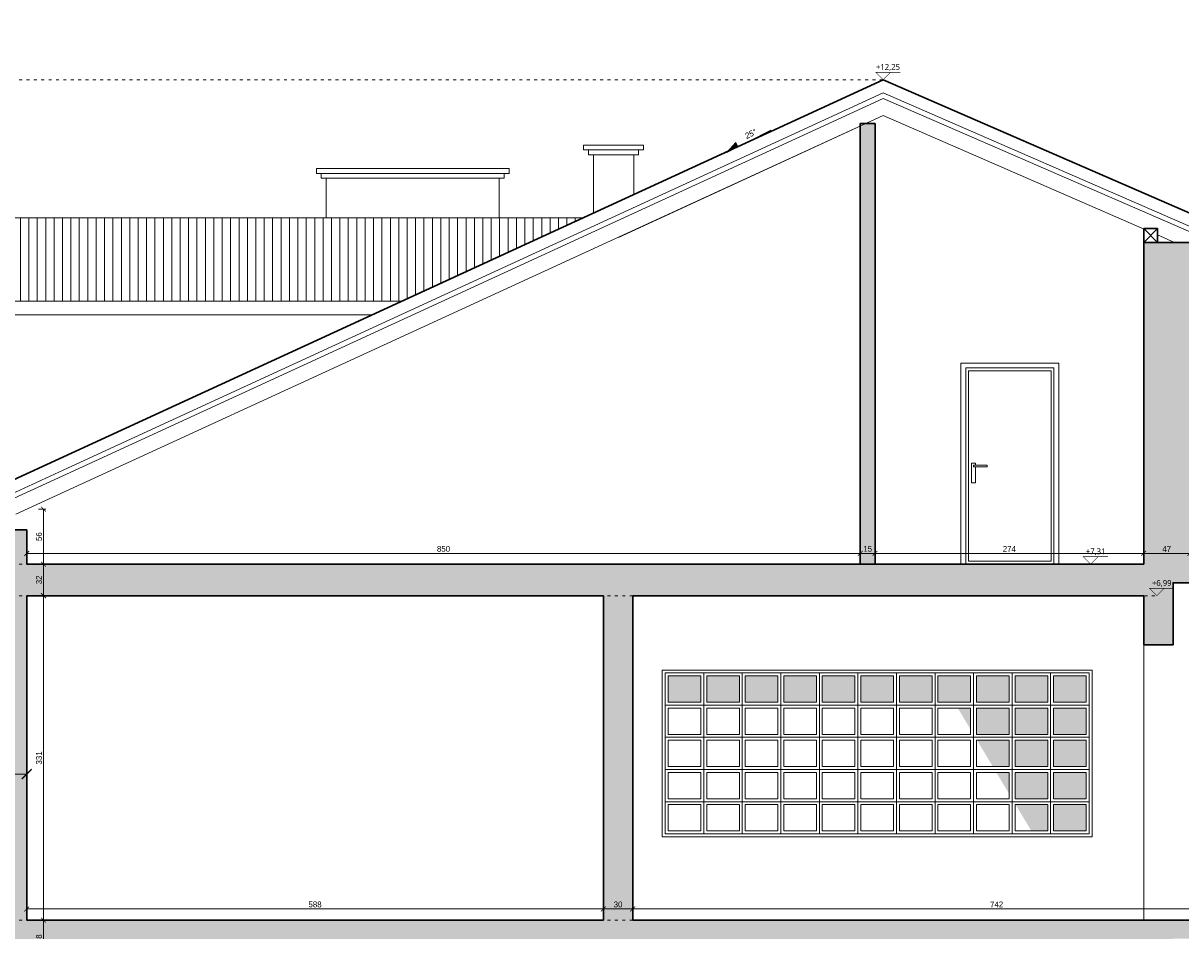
# Model space of a CAD drawing. Header units: millimetres. Extents: x -221 to 149158, y -114258 to 0.
# Tile 91 of 219: x 82864 to 84045, y -45385 to -44459. Entities that reach past the tile are written whole.
import ezdxf
from ezdxf.enums import TextEntityAlignment as Align

# ---------------------------------------------------------------- set-up
doc = ezdxf.new("R2010")
doc.units = ezdxf.units.MM
doc.linetypes.add('ACAD_ISO03W100', pattern=[30, 12, -18])
doc.layers.get('0').update_dxf_attribs({"lineweight": 0})
doc.layers.add('A-przekrycieram.ART', color=7, linetype='Continuous', lineweight=0, true_color=0xffffff)
for name, color, linetype, lineweight in [('OPIS', 4, 'Continuous', 9), ('opis..KF', 250, 'Continuous', 15), ('wymiar..KF', 12, 'Continuous', 5), ('wypełnienie istn..KF', 250, 'Continuous', 0), ('ściana pro..KF', 222, 'Continuous', 30)]:
    doc.layers.add(name, color=color, linetype=linetype, lineweight=lineweight)
doc.styles.add('ARCH', font='segoeuil.ttf')
doc.styles.add('kamil', font='GOTHIC.TTF')
doc.dimstyles.new('100..KF', dxfattribs={"dimtxt": 12, "dimasz": 10, "dimexe": 5, "dimexo": 5, "dimgap": 3, "dimtad": 1, "dimdec": 1, "dimrnd": 0.5, "dimtxsty": 'kamil', "dimblk": 'ARCHTICK', "dimcen": 0, "dimclrd": 256, "dimclre": 256, "dimclrt": 256, "dimadec": 0, "dimazin": 0, "dimtfac": 1, "dimtdec": 1, "dimtofl": 0, "dimtmove": 0, "dimatfit": 3, "dimfxl": 10, "dimfxlon": 1, "dimlwd": 0, "dimlwe": 0, "dimarcsym": 0})
doc.dimstyles.new('50..KF', dxfattribs={"dimscale": 0.5, "dimtxt": 12, "dimasz": 10, "dimexe": 5, "dimexo": 5, "dimgap": 3, "dimtad": 1, "dimdec": 1, "dimrnd": 0.5, "dimtxsty": 'kamil', "dimblk": 'ARCHTICK', "dimcen": 0, "dimclrd": 256, "dimclre": 256, "dimclrt": 256, "dimadec": 0, "dimazin": 0, "dimtfac": 1, "dimtdec": 1, "dimtofl": 0, "dimtmove": 0, "dimatfit": 3, "dimfxl": 10, "dimfxlon": 1, "dimlwd": 0, "dimlwe": 0, "dimarcsym": 0})

# ---------------------------------------------------------------- blocks, each defined once
blk = doc.blocks.new('*U1078')
at = {"layer": 'opis..KF', "linetype": 'ACAD_ISO03W100', "ltscale": 0.5}
blk.add_lwpolyline([(0, 0), (2885.3, 0)], dxfattribs=at)
at = {"layer": 'opis..KF', "style": 'ARCH'}
for tag, p in [('±2', (10, 26)), ('±22', (2895.3, 26))]:
    blk.add_attdef(tag, text='', height=12, dxfattribs=at).set_placement(p, align=Align.MIDDLE_CENTER)
blk = doc.blocks.new('*U1082')
at = {"layer": 'opis..KF', "const_width": 1}
for points in [[(35, 15), (-15, 15), (0, 0), (15, 15)], [(2156.8, 15), (2106.8, 15), (2121.8, 0), (2136.8, 15)]]:
    blk.add_lwpolyline(points, dxfattribs=at)
at = {"layer": 'opis..KF', "linetype": 'ACAD_ISO03W100', "ltscale": 0.5}
blk.add_lwpolyline([(0, 0), (2121.8, 0)], dxfattribs=at)
at = {"layer": 'opis..KF', "style": 'ARCH'}
for tag, p in [('±2', (10, 26)), ('±22', (2131.8, 26))]:
    blk.add_attdef(tag, text='', height=12, dxfattribs=at).set_placement(p, align=Align.MIDDLE_CENTER)
blk = doc.blocks.new('*U1662')
at = {"layer": 'opis..KF', "linetype": 'ACAD_ISO03W100', "ltscale": 0.5}
blk.add_lwpolyline([(0, 0), (2545.2, 0)], dxfattribs=at)
at = {"layer": 'opis..KF', "const_width": 1}
blk.add_lwpolyline([(2580.2, 15), (2530.2, 15), (2545.2, 0), (2560.2, 15)], dxfattribs=at)
at = {"layer": 'opis..KF', "style": 'ARCH'}
for tag, p in [('±2', (10, 26)), ('±22', (2555.2, 26))]:
    blk.add_attdef(tag, text='', height=12, dxfattribs=at).set_placement(p, align=Align.MIDDLE_CENTER)
blk = doc.blocks.new('*U1083')
at = {"layer": 'opis..KF', "linetype": 'ACAD_ISO03W100', "ltscale": 0.5}
blk.add_lwpolyline([(0, 0), (2680, 0)], dxfattribs=at)
at = {"layer": 'opis..KF', "const_width": 1}
blk.add_lwpolyline([(2715, 15), (2665, 15), (2680, 0), (2695, 15)], dxfattribs=at)
at = {"layer": 'opis..KF', "style": 'ARCH'}
for tag, p in [('±2', (10, 26)), ('±22', (2690, 26))]:
    blk.add_attdef(tag, text='', height=12, dxfattribs=at).set_placement(p, align=Align.MIDDLE_CENTER)
blk = doc.blocks.new('_ArchTick')
at = {"color": 0, "linetype": 'ByBlock', "const_width": 0.15}
blk.add_lwpolyline([(-0.5, -0.5), (0.5, 0.5)], dxfattribs=at)
blk = doc.blocks.new('*D1132')
at = {"layer": 'Defpoints', "color": 0, "linetype": 'ByBlock', "transparency": 16777216}
for p in [(83456, -45362.4), (82868, -45373.8), (83456, -45373.8)]:
    blk.add_point(p, dxfattribs=at)
at = {"layer": 'wymiar..KF', "linetype": 'Continuous', "lineweight": 0, "transparency": 16777216}
for p, q in [((82868, -45367.4), (82868, -45359.9)), ((82868, -45362.4), (83456, -45362.4)), ((83456, -45367.4), (83456, -45359.9))]:
    blk.add_line(p, q, dxfattribs=at)
at = {"layer": 'wymiar..KF', "linetype": 'ByBlock', "lineweight": 0, "transparency": 16777216, "xscale": 5, "yscale": 5, "zscale": 5, "rotation": 180}
blk.add_blockref('_ArchTick', (82868, -45362.4), dxfattribs=at)
at = {"layer": 'wymiar..KF', "linetype": 'ByBlock', "lineweight": 0, "transparency": 16777216, "xscale": 5, "yscale": 5, "zscale": 5}
blk.add_blockref('_ArchTick', (83456, -45362.4), dxfattribs=at)
at = {"layer": 'wymiar..KF', "linetype": 'ByBlock', "transparency": 16777216, "insert": (83162, -45357.8), "char_height": 6, "attachment_point": 5, "style": 'kamil'}
blk.add_mtext('588', dxfattribs=at)
blk = doc.blocks.new('*D1133')
at = {"layer": 'Defpoints', "color": 0, "linetype": 'ByBlock', "transparency": 16777216}
for p in [(83486, -45362.4), (83456, -45373.8), (83486, -45373.8)]:
    blk.add_point(p, dxfattribs=at)
at = {"layer": 'wymiar..KF', "linetype": 'Continuous', "lineweight": 0, "transparency": 16777216}
for p, q in [((83456, -45367.4), (83456, -45359.9)), ((83456, -45362.4), (83486, -45362.4)), ((83486, -45367.4), (83486, -45359.9))]:
    blk.add_line(p, q, dxfattribs=at)
at = {"layer": 'wymiar..KF', "linetype": 'ByBlock', "lineweight": 0, "transparency": 16777216, "xscale": 5, "yscale": 5, "zscale": 5, "rotation": 180}
blk.add_blockref('_ArchTick', (83456, -45362.4), dxfattribs=at)
at = {"layer": 'wymiar..KF', "linetype": 'ByBlock', "lineweight": 0, "transparency": 16777216, "xscale": 5, "yscale": 5, "zscale": 5}
blk.add_blockref('_ArchTick', (83486, -45362.4), dxfattribs=at)
at = {"layer": 'wymiar..KF', "linetype": 'ByBlock', "transparency": 16777216, "insert": (83471, -45357.8), "char_height": 6, "attachment_point": 5, "style": 'kamil'}
blk.add_mtext('30', dxfattribs=at)
blk = doc.blocks.new('*D1134')
at = {"layer": 'Defpoints', "color": 0, "linetype": 'ByBlock', "transparency": 16777216}
for p in [(84228, -45362.4), (83486, -45373.8), (84228, -45373.8)]:
    blk.add_point(p, dxfattribs=at)
at = {"layer": 'wymiar..KF', "linetype": 'Continuous', "lineweight": 0, "transparency": 16777216}
for p, q in [((83486, -45367.4), (83486, -45359.9)), ((83486, -45362.4), (84228, -45362.4)), ((84228, -45367.4), (84228, -45359.9))]:
    blk.add_line(p, q, dxfattribs=at)
at = {"layer": 'wymiar..KF', "linetype": 'ByBlock', "lineweight": 0, "transparency": 16777216, "xscale": 5, "yscale": 5, "zscale": 5, "rotation": 180}
blk.add_blockref('_ArchTick', (83486, -45362.4), dxfattribs=at)
at = {"layer": 'wymiar..KF', "linetype": 'ByBlock', "lineweight": 0, "transparency": 16777216, "xscale": 5, "yscale": 5, "zscale": 5}
blk.add_blockref('_ArchTick', (84228, -45362.4), dxfattribs=at)
at = {"layer": 'wymiar..KF', "linetype": 'ByBlock', "transparency": 16777216, "insert": (83857, -45357.8), "char_height": 6, "attachment_point": 5, "style": 'kamil'}
blk.add_mtext('742', dxfattribs=at)
blk = doc.blocks.new('*D1150')
at = {"layer": 'Defpoints', "color": 0, "linetype": 'ByBlock', "transparency": 16777216}
for p in [(83718, -44999.9), (82868, -45010.8), (83718, -45010.8)]:
    blk.add_point(p, dxfattribs=at)
at = {"layer": 'wymiar..KF', "linetype": 'Continuous', "lineweight": 0, "transparency": 16777216}
for p, q in [((82868, -45004.9), (82868, -44997.4)), ((82868, -44999.9), (83718, -44999.9)), ((83718, -45004.9), (83718, -44997.4))]:
    blk.add_line(p, q, dxfattribs=at)
at = {"layer": 'wymiar..KF', "linetype": 'ByBlock', "lineweight": 0, "transparency": 16777216, "xscale": 5, "yscale": 5, "zscale": 5, "rotation": 180}
blk.add_blockref('_ArchTick', (82868, -44999.9), dxfattribs=at)
at = {"layer": 'wymiar..KF', "linetype": 'ByBlock', "lineweight": 0, "transparency": 16777216, "xscale": 5, "yscale": 5, "zscale": 5}
blk.add_blockref('_ArchTick', (83718, -44999.9), dxfattribs=at)
at = {"layer": 'wymiar..KF', "linetype": 'ByBlock', "transparency": 16777216, "insert": (83293, -44995.3), "char_height": 6, "attachment_point": 5, "style": 'kamil'}
blk.add_mtext('850', dxfattribs=at)
blk = doc.blocks.new('*D1151')
at = {"layer": 'Defpoints', "color": 0, "linetype": 'ByBlock', "transparency": 16777216}
for p in [(83733, -44999.9), (83718, -45010.8), (83733, -45010.8)]:
    blk.add_point(p, dxfattribs=at)
at = {"layer": 'wymiar..KF', "linetype": 'Continuous', "lineweight": 0, "transparency": 16777216}
for p, q in [((83718, -45004.9), (83718, -44997.4)), ((83718, -44999.9), (83733, -44999.9)), ((83733, -45004.9), (83733, -44997.4))]:
    blk.add_line(p, q, dxfattribs=at)
at = {"layer": 'wymiar..KF', "linetype": 'ByBlock', "lineweight": 0, "transparency": 16777216, "xscale": 5, "yscale": 5, "zscale": 5, "rotation": 180}
blk.add_blockref('_ArchTick', (83718, -44999.9), dxfattribs=at)
at = {"layer": 'wymiar..KF', "linetype": 'ByBlock', "lineweight": 0, "transparency": 16777216, "xscale": 5, "yscale": 5, "zscale": 5}
blk.add_blockref('_ArchTick', (83733, -44999.9), dxfattribs=at)
at = {"layer": 'wymiar..KF', "linetype": 'ByBlock', "transparency": 16777216, "insert": (83725.5, -44995.3), "char_height": 6, "attachment_point": 5, "style": 'kamil'}
blk.add_mtext('15', dxfattribs=at)
blk = doc.blocks.new('*D1152')
at = {"layer": 'Defpoints', "color": 0, "linetype": 'ByBlock', "transparency": 16777216}
for p in [(84007, -44999.9), (83733, -45010.8), (84007, -45010.8)]:
    blk.add_point(p, dxfattribs=at)
at = {"layer": 'wymiar..KF', "linetype": 'Continuous', "lineweight": 0, "transparency": 16777216}
for p, q in [((83733, -45004.9), (83733, -44997.4)), ((83733, -44999.9), (84007, -44999.9)), ((84007, -45004.9), (84007, -44997.4))]:
    blk.add_line(p, q, dxfattribs=at)
at = {"layer": 'wymiar..KF', "linetype": 'ByBlock', "lineweight": 0, "transparency": 16777216, "xscale": 5, "yscale": 5, "zscale": 5, "rotation": 180}
blk.add_blockref('_ArchTick', (83733, -44999.9), dxfattribs=at)
at = {"layer": 'wymiar..KF', "linetype": 'ByBlock', "lineweight": 0, "transparency": 16777216, "xscale": 5, "yscale": 5, "zscale": 5}
blk.add_blockref('_ArchTick', (84007, -44999.9), dxfattribs=at)
at = {"layer": 'wymiar..KF', "linetype": 'ByBlock', "transparency": 16777216, "insert": (83870, -44995.3), "char_height": 6, "attachment_point": 5, "style": 'kamil'}
blk.add_mtext('274', dxfattribs=at)
blk = doc.blocks.new('*D1153')
at = {"layer": 'Defpoints', "color": 0, "linetype": 'ByBlock', "transparency": 16777216}
for p in [(84054, -44999.9), (84007, -45010.8), (84054, -45010.8)]:
    blk.add_point(p, dxfattribs=at)
at = {"layer": 'wymiar..KF', "linetype": 'Continuous', "lineweight": 0, "transparency": 16777216}
for p, q in [((84007, -45004.9), (84007, -44997.4)), ((84007, -44999.9), (84054, -44999.9)), ((84054, -45004.9), (84054, -44997.4))]:
    blk.add_line(p, q, dxfattribs=at)
at = {"layer": 'wymiar..KF', "linetype": 'ByBlock', "lineweight": 0, "transparency": 16777216, "xscale": 5, "yscale": 5, "zscale": 5, "rotation": 180}
blk.add_blockref('_ArchTick', (84007, -44999.9), dxfattribs=at)
at = {"layer": 'wymiar..KF', "linetype": 'ByBlock', "lineweight": 0, "transparency": 16777216, "xscale": 5, "yscale": 5, "zscale": 5}
blk.add_blockref('_ArchTick', (84054, -44999.9), dxfattribs=at)
at = {"layer": 'wymiar..KF', "linetype": 'ByBlock', "transparency": 16777216, "insert": (84030.5, -44995.3), "char_height": 6, "attachment_point": 5, "style": 'kamil'}
blk.add_mtext('47', dxfattribs=at)
blk = doc.blocks.new('*D1181')
at = {"layer": 'Defpoints', "color": 0, "linetype": 'ByBlock', "transparency": 16777216}
for p in [(82868, -45373.8), (82885.1, -45373.8), (82868, -45411.7)]:
    blk.add_point(p, dxfattribs=at)
at = {"layer": 'wymiar..KF', "linetype": 'Continuous', "lineweight": 0, "transparency": 16777216}
for p, q in [((82880.1, -45373.8), (82887.6, -45373.8)), ((82885.1, -45411.7), (82885.1, -45373.8)), ((82880.1, -45411.7), (82887.6, -45411.7))]:
    blk.add_line(p, q, dxfattribs=at)
at = {"layer": 'wymiar..KF', "linetype": 'ByBlock', "lineweight": 0, "transparency": 16777216, "xscale": 5, "yscale": 5, "zscale": 5}
for p, rotation in [((82885.1, -45373.8), 90), ((82885.1, -45411.7), 270)]:
    blk.add_blockref('_ArchTick', p, dxfattribs=dict(at, rotation=rotation))
at = {"layer": 'wymiar..KF', "linetype": 'ByBlock', "transparency": 16777216, "insert": (82880.5, -45392.7), "char_height": 6, "attachment_point": 5, "rotation": 90, "style": 'kamil'}
blk.add_mtext('38', dxfattribs=at)
blk = doc.blocks.new('*D1182')
at = {"layer": 'Defpoints', "color": 0, "linetype": 'ByBlock', "transparency": 16777216}
for p in [(82868, -45043), (82885.1, -45043), (82868, -45373.8)]:
    blk.add_point(p, dxfattribs=at)
at = {"layer": 'wymiar..KF', "linetype": 'Continuous', "lineweight": 0, "transparency": 16777216}
for p, q in [((82880.1, -45043), (82887.6, -45043)), ((82885.1, -45373.8), (82885.1, -45043)), ((82880.1, -45373.8), (82887.6, -45373.8))]:
    blk.add_line(p, q, dxfattribs=at)
at = {"layer": 'wymiar..KF', "linetype": 'ByBlock', "lineweight": 0, "transparency": 16777216, "xscale": 5, "yscale": 5, "zscale": 5}
for p, rotation in [((82885.1, -45043), 90), ((82885.1, -45373.8), 270)]:
    blk.add_blockref('_ArchTick', p, dxfattribs=dict(at, rotation=rotation))
at = {"layer": 'wymiar..KF', "linetype": 'ByBlock', "transparency": 16777216, "insert": (82880.5, -45208.4), "char_height": 6, "attachment_point": 5, "rotation": 90, "style": 'kamil'}
blk.add_mtext('331', dxfattribs=at)
blk = doc.blocks.new('*D1183')
at = {"layer": 'Defpoints', "color": 0, "linetype": 'ByBlock', "transparency": 16777216}
for p in [(82868, -45010.8), (82885.1, -45010.8), (82868, -45043)]:
    blk.add_point(p, dxfattribs=at)
at = {"layer": 'wymiar..KF', "linetype": 'Continuous', "lineweight": 0, "transparency": 16777216}
for p, q in [((82880.1, -45010.8), (82887.6, -45010.8)), ((82885.1, -45043), (82885.1, -45010.8)), ((82880.1, -45043), (82887.6, -45043))]:
    blk.add_line(p, q, dxfattribs=at)
at = {"layer": 'wymiar..KF', "linetype": 'ByBlock', "lineweight": 0, "transparency": 16777216, "xscale": 5, "yscale": 5, "zscale": 5}
for p, rotation in [((82885.1, -45010.8), 90), ((82885.1, -45043), 270)]:
    blk.add_blockref('_ArchTick', p, dxfattribs=dict(at, rotation=rotation))
at = {"layer": 'wymiar..KF', "linetype": 'ByBlock', "transparency": 16777216, "insert": (82880.5, -45026.9), "char_height": 6, "attachment_point": 5, "rotation": 90, "style": 'kamil'}
blk.add_mtext('32', dxfattribs=at)
blk = doc.blocks.new('*D1184')
at = {"layer": 'Defpoints', "color": 0, "linetype": 'ByBlock', "transparency": 16777216}
for p in [(82868, -44954.8), (82885.1, -44954.8), (82868, -45010.8)]:
    blk.add_point(p, dxfattribs=at)
at = {"layer": 'wymiar..KF', "linetype": 'Continuous', "lineweight": 0, "transparency": 16777216}
for p, q in [((82880.1, -44954.8), (82887.6, -44954.8)), ((82885.1, -45010.8), (82885.1, -44954.8)), ((82880.1, -45010.8), (82887.6, -45010.8))]:
    blk.add_line(p, q, dxfattribs=at)
at = {"layer": 'wymiar..KF', "linetype": 'ByBlock', "lineweight": 0, "transparency": 16777216, "xscale": 5, "yscale": 5, "zscale": 5}
for p, rotation in [((82885.1, -44954.8), 90), ((82885.1, -45010.8), 270)]:
    blk.add_blockref('_ArchTick', p, dxfattribs=dict(at, rotation=rotation))
at = {"layer": 'wymiar..KF', "linetype": 'ByBlock', "transparency": 16777216, "insert": (82880.5, -44982.8), "char_height": 6, "attachment_point": 5, "rotation": 90, "style": 'kamil'}
blk.add_mtext('56', dxfattribs=at)
blk = doc.blocks.new('*U1664')
at = {"layer": 'A-przekrycieram.ART'}
h = blk.add_hatch(color=256, dxfattribs=at)
h.dxf.hatch_style = 1
h.paths.add_polyline_path([(0, 2970), (6000, 2970), (6000, 0), (0, 0)])
h.paths.add_polyline_path([(200, 2870), (5900, 2870), (5900, 100), (200, 100)], flags=16)
blk = doc.blocks.new('*D1710')
at = {"layer": 'Defpoints', "color": 0, "linetype": 'ByBlock', "transparency": 16777216}
for p in [(82822, -45010.8), (82868, -45010.8), (82822, -45224.8)]:
    blk.add_point(p, dxfattribs=at)
at = {"layer": 'OPIS', "linetype": 'Continuous', "lineweight": 0, "transparency": 16777216}
for p, q in [((82822, -45214.8), (82822, -45229.8)), ((82868, -45224.8), (82822, -45224.8)), ((82868, -45214.8), (82868, -45229.8))]:
    blk.add_line(p, q, dxfattribs=at)
at = {"layer": 'OPIS', "linetype": 'ByBlock', "lineweight": 0, "transparency": 16777216, "xscale": 10, "yscale": 10, "zscale": 10, "rotation": 180}
blk.add_blockref('_ArchTick', (82822, -45224.8), dxfattribs=at)
at = {"layer": 'OPIS', "linetype": 'ByBlock', "lineweight": 0, "transparency": 16777216, "xscale": 10, "yscale": 10, "zscale": 10}
blk.add_blockref('_ArchTick', (82868, -45224.8), dxfattribs=at)
at = {"layer": 'OPIS', "linetype": 'ByBlock', "transparency": 16777216, "insert": (82845, -45215.5), "char_height": 12, "attachment_point": 5, "style": 'kamil'}
blk.add_mtext('46', dxfattribs=at)

msp = doc.modelspace()

# ---------------------------------------------------------------- hatches: boundary and pattern name
at = {"linetype": 'ByBlock', "lineweight": 9}
h = msp.add_hatch(dxfattribs=at)
h.set_pattern_fill('ANSI31', color=9, scale=2.7, angle=45)
h.set_pattern_definition([(90, (-10715.825, -4945.518), (-8.5725, 0), [])])
h.paths.add_polyline_path([(82742.02, -44657.81), (82742.03, -44742.81), (83250.34, -44742.8), (83435.13, -44657.79)])
at = {"layer": 'opis..KF', "lineweight": 15}
h = msp.add_hatch(color=256, dxfattribs=at)
h.dxf.hatch_style = 1
h.paths.add_polyline_path([(83593.22, -44585.52), (83590.95, -44581.06), (83582.07, -44591.18)])
at = {"layer": 'wypełnienie istn..KF', "true_color": 0xc8c8c8}
h = msp.add_hatch(color=9, dxfattribs=at)
h.dxf.hatch_style = 1
h.paths.add_polyline_path([(84054.03, -45010.79), (84225.03, -45010.79), (84225.03, -45029.79), (84037.03, -45029.79), (84037.03, -45093.02), (84007.03, -45093.02), (84007.03, -45043.02), (83486.03, -45043.02), (83486.03, -45373.79), (84054.03, -45373.79), (84054.03, -45392.79), (84037.03, -45392.79), (84037.03, -45461.69), (84007.03, -45461.69), (84007.03, -45411.69), (83486.03, -45411.69), (83486.03, -45741.79), (84228.03, -45741.79), (84228.03, -45781.79), (83486.03, -45781.79), (83486.03, -45941.79), (83456.02, -45941.79), (83456.02, -45781.79), (82868.02, -45781.79), (82868.02, -45941.14), (82822.02, -45941.14), (82822.02, -44975.89), (82868.02, -44975.89), (82868.02, -45010.79), (83461.03, -45010.79), (83461.03, -45043.02), (83456.02, -45043.02), (82868.02, -45043.02), (82868.02, -45373.79), (83456.02, -45373.79), (83456.02, -45411.69), (82868.02, -45411.69), (82868.02, -45741.79), (83456.02, -45741.79), (83456.02, -45043.02), (83461.03, -45043.02), (83461.03, -45010.79), (83718.02, -45010.79), (83718.02, -44561.66), (83733.03, -44561.66), (83733.03, -45010.79), (84007.03, -45010.79), (84007.03, -44682.79), (84036.35, -44682.79), (84054.03, -44682.79)])
at = {"layer": 'wypełnienie istn..KF', "true_color": 0xe0e0e0}
h = msp.add_hatch(color=254, dxfattribs=at)
h.dxf.hatch_style = 1
h.paths.add_polyline_path([(83869.79, -45223.19), (83856.73, -45223.19), (83869.79, -45244.98)])
h.paths.add_polyline_path([(83555.39, -45124.79), (83522.09, -45124.79), (83522.09, -45151.59), (83555.39, -45151.59)])
h.paths.add_polyline_path([(83594.69, -45124.79), (83561.39, -45124.79), (83561.39, -45151.59), (83594.69, -45151.59)])
h.paths.add_polyline_path([(83633.99, -45124.79), (83600.69, -45124.79), (83600.69, -45151.59), (83633.99, -45151.59)])
h.paths.add_polyline_path([(83673.29, -45124.79), (83639.99, -45124.79), (83639.99, -45151.59), (83673.29, -45151.59)])
h.paths.add_polyline_path([(83712.59, -45124.79), (83679.29, -45124.79), (83679.29, -45151.59), (83712.59, -45151.59)])
h.paths.add_polyline_path([(83751.89, -45124.79), (83718.59, -45124.79), (83718.59, -45151.59), (83751.89, -45151.59)])
h.paths.add_polyline_path([(83791.19, -45124.79), (83757.89, -45124.79), (83757.89, -45151.59), (83791.19, -45151.59)])
h.paths.add_polyline_path([(83830.49, -45124.79), (83797.19, -45124.79), (83797.19, -45151.59), (83813.84, -45151.59), (83830.49, -45151.59)])
h.paths.add_polyline_path([(83830.49, -45157.59), (83817.43, -45157.59), (83830.49, -45179.38)])
h.paths.add_polyline_path([(83869.79, -45157.59), (83836.49, -45157.59), (83836.49, -45184.39), (83869.79, -45184.39)])
h.paths.add_polyline_path([(83869.79, -45124.79), (83836.49, -45124.79), (83836.49, -45151.59), (83869.79, -45151.59)])
h.paths.add_polyline_path([(83909.09, -45124.79), (83875.79, -45124.79), (83875.79, -45151.59), (83909.09, -45151.59)])
h.paths.add_polyline_path([(83909.09, -45157.59), (83875.79, -45157.59), (83875.79, -45184.39), (83909.09, -45184.39)])
h.paths.add_polyline_path([(83948.39, -45157.59), (83915.09, -45157.59), (83915.09, -45184.39), (83948.39, -45184.39)])
h.paths.add_polyline_path([(83948.39, -45124.79), (83915.09, -45124.79), (83915.09, -45151.59), (83948.39, -45151.59)])
h.paths.add_polyline_path([(83948.39, -45190.39), (83915.09, -45190.39), (83915.09, -45217.19), (83948.39, -45217.19)])
h.paths.add_polyline_path([(83948.39, -45223.19), (83915.09, -45223.19), (83915.09, -45249.99), (83948.39, -45249.99)])
h.paths.add_polyline_path([(83948.39, -45255.99), (83915.09, -45255.99), (83915.09, -45282.79), (83948.39, -45282.79)])
h.paths.add_polyline_path([(83909.09, -45255.99), (83876.38, -45255.99), (83892.44, -45282.79), (83909.09, -45282.79)])
h.paths.add_polyline_path([(83909.09, -45223.19), (83875.79, -45223.19), (83875.79, -45249.99), (83909.09, -45249.99)])
h.paths.add_polyline_path([(83909.09, -45190.39), (83875.79, -45190.39), (83875.79, -45217.19), (83909.09, -45217.19)])
h.paths.add_polyline_path([(83869.79, -45190.39), (83837.08, -45190.39), (83853.14, -45217.19), (83869.79, -45217.19)])

# ---------------------------------------------------------------- linework, layer by layer
at = {"color": 18, "linetype": 'ByBlock', "true_color": 0x000000}
for p, q in [((84007.03, -44668.79), (84021.03, -44682.79)), ((84007.03, -44682.79), (84021.03, -44668.79))]:
    msp.add_line(p, q, dxfattribs=at)
msp.add_line((84007.03, -45373.79), (84007.03, -45093.02))
msp.add_lwpolyline([(82856.85, -44959.89), (83741.27, -44553.58), (83741.27, -44553.58)], dxfattribs=at)
at = {"layer": 'opis..KF', "lineweight": 15}
msp.add_lwpolyline([(83626.65, -44568.54), (83582.07, -44591.18), (83590.95, -44581.06), (83593.22, -44585.52)], dxfattribs=at)
at = {"layer": 'ściana pro..KF'}
for p, q in [((82734.81, -44979.96), (83741.27, -44516.96)), ((83741.27, -44516.96), (84216.09, -44723.37)), ((83718.02, -44561.66), (83718.02, -45010.79)), ((83718.02, -44561.66), (83733.03, -44561.66)), ((83733.03, -44561.66), (83733.03, -45010.79)), ((84007.03, -44682.79), (84007.03, -45010.79)), ((82822.02, -44975.89), (82868.02, -44975.89)), ((82868.02, -44975.89), (82868.02, -45010.79)), ((84007.03, -45010.79), (82868.02, -45010.79)), ((82868.02, -45043.02), (82868.02, -45373.79)), ((83456.02, -45043.02), (82868.02, -45043.02)), ((83456.02, -45043.02), (83456.02, -45373.79)), ((84007.03, -45043.02), (83486.03, -45043.02)), ((83486.03, -45043.02), (83486.03, -45373.79)), ((83456.02, -45373.79), (82868.02, -45373.79)), ((84054.03, -45373.79), (83486.03, -45373.79))]:
    msp.add_line(p, q, dxfattribs=at)
at = {"layer": 'ściana pro..KF', "lineweight": 9}
for p, q in [((82922.72, -44907.02), (83741.27, -44530.47)), ((82924.81, -44911.57), (83741.27, -44535.97)), ((83741.27, -44530.47), (84216.05, -44736.86)), ((83741.27, -44535.97), (84216.01, -44742.34)), ((83471.27, -44677.79), (83741.27, -44553.58)), ((83741.27, -44553.58), (84007.59, -44669.35)), ((84021.03, -44675.2), (84038.5, -44682.79)), ((82778.43, -44973.4), (82922.72, -44907.02)), ((82780.52, -44977.94), (82924.81, -44911.57))]:
    msp.add_line(p, q, dxfattribs=at)
at = {"layer": 'ściana pro..KF', "color": 8, "lineweight": 9, "true_color": 0x737373}
for points in [[(83435.82, -44588.61), (83496.95, -44588.61), (83496.95, -44583.61), (83435.82, -44583.61)], [(83440.82, -44593.61), (83491.95, -44593.61), (83491.95, -44588.61), (83440.82, -44588.61)], [(83173.33, -44657.8), (83349.85, -44657.8), (83349.85, -44617.44), (83173.33, -44617.44)], [(83825.49, -45010.79), (83825.49, -44810.79), (83915.49, -44810.79), (83915.49, -45010.79)], [(83828.49, -45007.79), (83828.49, -44813.79), (83912.49, -44813.79), (83912.49, -45007.79)], [(83833.49, -44909.79), (83847.49, -44909.79), (83847.49, -44911.79), (83833.49, -44911.79)]]:
    msp.add_lwpolyline(points, close=True, dxfattribs=at)
for points in [[(83445.82, -44652.88), (83486.95, -44633.96), (83486.95, -44593.61), (83445.82, -44593.61), (83445.82, -44652.88)], [(83249.01, -44607.44), (83163.33, -44607.44), (83163.33, -44612.44), (83249.01, -44612.44)], [(83249.01, -44612.44), (83168.33, -44612.44), (83168.33, -44617.44), (83249.01, -44617.44)], [(83249.01, -44612.44), (83359.85, -44612.44), (83359.85, -44607.44), (83249.01, -44607.44)], [(83299.54, -44617.44), (83354.85, -44617.44), (83354.85, -44612.44), (83249.01, -44612.44)], [(83299.54, -44617.44), (83173.33, -44617.44)], [(83435.15, -44657.79), (83435.15, -44657.79), (82742.02, -44657.8)], [(83250.34, -44742.8), (82742.03, -44742.81)], [(83219.91, -44756.8), (82742.03, -44756.8)], [(83820.49, -45010.79), (83820.49, -44805.79), (83920.49, -44805.79), (83920.49, -45010.79), (83820.49, -45010.79)], [(83835.49, -44909.79), (83835.49, -44907.79), (83831.49, -44907.79), (83831.49, -44927.79), (83835.49, -44927.79), (83835.49, -44911.79)]]:
    msp.add_lwpolyline(points, dxfattribs=at)
at = {"layer": 'ściana pro..KF'}
for points in [[(84007.03, -44682.79), (84007.03, -44668.79), (84021.03, -44668.79), (84021.03, -44682.79), (84007.03, -44682.79)], [(84007.03, -44682.79), (84054.03, -44682.79), (84054.03, -44691.54)], [(84007.03, -45043.02), (84007.03, -45093.02), (84037.03, -45093.02), (84037.03, -45029.79), (84054.03, -45029.79), (84054.03, -45029.79)]]:
    msp.add_lwpolyline(points, dxfattribs=at)
at = {"layer": 'ściana pro..KF', "color": 254, "lineweight": 9, "true_color": 0xcfcfcf}
for points in [[(83516.09, -45288.79), (83954.47, -45288.79), (83954.47, -45118.79), (83516.09, -45118.79)], [(83519.09, -45285.79), (83951.47, -45285.79), (83951.47, -45121.79), (83519.09, -45121.79)], [(83519.09, -45154.59), (83558.39, -45154.59), (83558.39, -45121.79), (83519.09, -45121.79)], [(83522.09, -45151.59), (83555.39, -45151.59), (83555.39, -45124.79), (83522.09, -45124.79)], [(83558.39, -45154.59), (83597.69, -45154.59), (83597.69, -45121.79), (83558.39, -45121.79)], [(83561.39, -45151.59), (83594.69, -45151.59), (83594.69, -45124.79), (83561.39, -45124.79)], [(83597.69, -45154.59), (83636.99, -45154.59), (83636.99, -45121.79), (83597.69, -45121.79)], [(83600.69, -45151.59), (83633.99, -45151.59), (83633.99, -45124.79), (83600.69, -45124.79)], [(83636.99, -45154.59), (83676.29, -45154.59), (83676.29, -45121.79), (83636.99, -45121.79)], [(83639.99, -45151.59), (83673.29, -45151.59), (83673.29, -45124.79), (83639.99, -45124.79)], [(83676.29, -45154.59), (83715.59, -45154.59), (83715.59, -45121.79), (83676.29, -45121.79)], [(83679.29, -45151.59), (83712.59, -45151.59), (83712.59, -45124.79), (83679.29, -45124.79)], [(83715.59, -45154.59), (83754.89, -45154.59), (83754.89, -45121.79), (83715.59, -45121.79)], [(83718.59, -45151.59), (83751.89, -45151.59), (83751.89, -45124.79), (83718.59, -45124.79)], [(83754.89, -45154.59), (83794.19, -45154.59), (83794.19, -45121.79), (83754.89, -45121.79)], [(83757.89, -45151.59), (83791.19, -45151.59), (83791.19, -45124.79), (83757.89, -45124.79)], [(83794.19, -45154.59), (83833.49, -45154.59), (83833.49, -45121.79), (83794.19, -45121.79)], [(83797.19, -45151.59), (83830.49, -45151.59), (83830.49, -45124.79), (83797.19, -45124.79)], [(83833.49, -45154.59), (83872.79, -45154.59), (83872.79, -45121.79), (83833.49, -45121.79)], [(83836.49, -45151.59), (83869.79, -45151.59), (83869.79, -45124.79), (83836.49, -45124.79)], [(83872.79, -45154.59), (83912.09, -45154.59), (83912.09, -45121.79), (83872.79, -45121.79)], [(83875.79, -45151.59), (83909.09, -45151.59), (83909.09, -45124.79), (83875.79, -45124.79)], [(83912.09, -45154.59), (83951.39, -45154.59), (83951.39, -45121.79), (83912.09, -45121.79)], [(83915.09, -45151.59), (83948.39, -45151.59), (83948.39, -45124.79), (83915.09, -45124.79)], [(83519.09, -45187.39), (83558.39, -45187.39), (83558.39, -45154.59), (83519.09, -45154.59)], [(83558.39, -45187.39), (83597.69, -45187.39), (83597.69, -45154.59), (83558.39, -45154.59)], [(83597.69, -45187.39), (83636.99, -45187.39), (83636.99, -45154.59), (83597.69, -45154.59)], [(83636.99, -45187.39), (83676.29, -45187.39), (83676.29, -45154.59), (83636.99, -45154.59)], [(83676.29, -45187.39), (83715.59, -45187.39), (83715.59, -45154.59), (83676.29, -45154.59)], [(83715.59, -45187.39), (83754.89, -45187.39), (83754.89, -45154.59), (83715.59, -45154.59)], [(83754.89, -45187.39), (83794.19, -45187.39), (83794.19, -45154.59), (83754.89, -45154.59)], [(83794.19, -45187.39), (83833.49, -45187.39), (83833.49, -45154.59), (83794.19, -45154.59)], [(83833.49, -45187.39), (83872.79, -45187.39), (83872.79, -45154.59), (83833.49, -45154.59)], [(83872.79, -45187.39), (83912.09, -45187.39), (83912.09, -45154.59), (83872.79, -45154.59)], [(83912.09, -45187.39), (83951.39, -45187.39), (83951.39, -45154.59), (83912.09, -45154.59)], [(83522.09, -45184.39), (83555.39, -45184.39), (83555.39, -45157.59), (83522.09, -45157.59)], [(83561.39, -45184.39), (83594.69, -45184.39), (83594.69, -45157.59), (83561.39, -45157.59)], [(83600.69, -45184.39), (83633.99, -45184.39), (83633.99, -45157.59), (83600.69, -45157.59)], [(83639.99, -45184.39), (83673.29, -45184.39), (83673.29, -45157.59), (83639.99, -45157.59)], [(83679.29, -45184.39), (83712.59, -45184.39), (83712.59, -45157.59), (83679.29, -45157.59)], [(83718.59, -45184.39), (83751.89, -45184.39), (83751.89, -45157.59), (83718.59, -45157.59)], [(83757.89, -45184.39), (83791.19, -45184.39), (83791.19, -45157.59), (83757.89, -45157.59)], [(83797.19, -45184.39), (83830.49, -45184.39), (83830.49, -45157.59), (83797.19, -45157.59)], [(83836.49, -45184.39), (83869.79, -45184.39), (83869.79, -45157.59), (83836.49, -45157.59)], [(83875.79, -45184.39), (83909.09, -45184.39), (83909.09, -45157.59), (83875.79, -45157.59)], [(83915.09, -45184.39), (83948.39, -45184.39), (83948.39, -45157.59), (83915.09, -45157.59)], [(83519.09, -45220.19), (83558.39, -45220.19), (83558.39, -45187.39), (83519.09, -45187.39)], [(83522.09, -45217.19), (83555.39, -45217.19), (83555.39, -45190.39), (83522.09, -45190.39)], [(83558.39, -45220.19), (83597.69, -45220.19), (83597.69, -45187.39), (83558.39, -45187.39)], [(83561.39, -45217.19), (83594.69, -45217.19), (83594.69, -45190.39), (83561.39, -45190.39)], [(83597.69, -45220.19), (83636.99, -45220.19), (83636.99, -45187.39), (83597.69, -45187.39)], [(83600.69, -45217.19), (83633.99, -45217.19), (83633.99, -45190.39), (83600.69, -45190.39)], [(83636.99, -45220.19), (83676.29, -45220.19), (83676.29, -45187.39), (83636.99, -45187.39)], [(83639.99, -45217.19), (83673.29, -45217.19), (83673.29, -45190.39), (83639.99, -45190.39)], [(83676.29, -45220.19), (83715.59, -45220.19), (83715.59, -45187.39), (83676.29, -45187.39)], [(83679.29, -45217.19), (83712.59, -45217.19), (83712.59, -45190.39), (83679.29, -45190.39)], [(83715.59, -45220.19), (83754.89, -45220.19), (83754.89, -45187.39), (83715.59, -45187.39)], [(83718.59, -45217.19), (83751.89, -45217.19), (83751.89, -45190.39), (83718.59, -45190.39)], [(83754.89, -45220.19), (83794.19, -45220.19), (83794.19, -45187.39), (83754.89, -45187.39)], [(83757.89, -45217.19), (83791.19, -45217.19), (83791.19, -45190.39), (83757.89, -45190.39)], [(83794.19, -45220.19), (83833.49, -45220.19), (83833.49, -45187.39), (83794.19, -45187.39)], [(83797.19, -45217.19), (83830.49, -45217.19), (83830.49, -45190.39), (83797.19, -45190.39)], [(83833.49, -45220.19), (83872.79, -45220.19), (83872.79, -45187.39), (83833.49, -45187.39)], [(83836.49, -45217.19), (83869.79, -45217.19), (83869.79, -45190.39), (83836.49, -45190.39)], [(83872.79, -45220.19), (83912.09, -45220.19), (83912.09, -45187.39), (83872.79, -45187.39)], [(83875.79, -45217.19), (83909.09, -45217.19), (83909.09, -45190.39), (83875.79, -45190.39)], [(83912.09, -45220.19), (83951.39, -45220.19), (83951.39, -45187.39), (83912.09, -45187.39)], [(83915.09, -45217.19), (83948.39, -45217.19), (83948.39, -45190.39), (83915.09, -45190.39)], [(83519.09, -45252.99), (83558.39, -45252.99), (83558.39, -45220.19), (83519.09, -45220.19)], [(83522.09, -45249.99), (83555.39, -45249.99), (83555.39, -45223.19), (83522.09, -45223.19)], [(83558.39, -45252.99), (83597.69, -45252.99), (83597.69, -45220.19), (83558.39, -45220.19)], [(83561.39, -45249.99), (83594.69, -45249.99), (83594.69, -45223.19), (83561.39, -45223.19)], [(83597.69, -45252.99), (83636.99, -45252.99), (83636.99, -45220.19), (83597.69, -45220.19)], [(83600.69, -45249.99), (83633.99, -45249.99), (83633.99, -45223.19), (83600.69, -45223.19)], [(83636.99, -45252.99), (83676.29, -45252.99), (83676.29, -45220.19), (83636.99, -45220.19)], [(83639.99, -45249.99), (83673.29, -45249.99), (83673.29, -45223.19), (83639.99, -45223.19)], [(83676.29, -45252.99), (83715.59, -45252.99), (83715.59, -45220.19), (83676.29, -45220.19)], [(83679.29, -45249.99), (83712.59, -45249.99), (83712.59, -45223.19), (83679.29, -45223.19)], [(83715.59, -45252.99), (83754.89, -45252.99), (83754.89, -45220.19), (83715.59, -45220.19)], [(83718.59, -45249.99), (83751.89, -45249.99), (83751.89, -45223.19), (83718.59, -45223.19)], [(83754.89, -45252.99), (83794.19, -45252.99), (83794.19, -45220.19), (83754.89, -45220.19)], [(83757.89, -45249.99), (83791.19, -45249.99), (83791.19, -45223.19), (83757.89, -45223.19)], [(83794.19, -45252.99), (83833.49, -45252.99), (83833.49, -45220.19), (83794.19, -45220.19)], [(83797.19, -45249.99), (83830.49, -45249.99), (83830.49, -45223.19), (83797.19, -45223.19)], [(83833.49, -45252.99), (83872.79, -45252.99), (83872.79, -45220.19), (83833.49, -45220.19)], [(83836.49, -45249.99), (83869.79, -45249.99), (83869.79, -45223.19), (83836.49, -45223.19)], [(83872.79, -45252.99), (83912.09, -45252.99), (83912.09, -45220.19), (83872.79, -45220.19)], [(83875.79, -45249.99), (83909.09, -45249.99), (83909.09, -45223.19), (83875.79, -45223.19)], [(83912.09, -45252.99), (83951.39, -45252.99), (83951.39, -45220.19), (83912.09, -45220.19)], [(83915.09, -45249.99), (83948.39, -45249.99), (83948.39, -45223.19), (83915.09, -45223.19)], [(83519.09, -45285.79), (83558.39, -45285.79), (83558.39, -45252.99), (83519.09, -45252.99)], [(83522.09, -45282.79), (83555.39, -45282.79), (83555.39, -45255.99), (83522.09, -45255.99)], [(83558.39, -45285.79), (83597.69, -45285.79), (83597.69, -45252.99), (83558.39, -45252.99)], [(83561.39, -45282.79), (83594.69, -45282.79), (83594.69, -45255.99), (83561.39, -45255.99)], [(83597.69, -45285.79), (83636.99, -45285.79), (83636.99, -45252.99), (83597.69, -45252.99)], [(83600.69, -45282.79), (83633.99, -45282.79), (83633.99, -45255.99), (83600.69, -45255.99)], [(83636.99, -45285.79), (83676.29, -45285.79), (83676.29, -45252.99), (83636.99, -45252.99)], [(83639.99, -45282.79), (83673.29, -45282.79), (83673.29, -45255.99), (83639.99, -45255.99)], [(83676.29, -45285.79), (83715.59, -45285.79), (83715.59, -45252.99), (83676.29, -45252.99)], [(83679.29, -45282.79), (83712.59, -45282.79), (83712.59, -45255.99), (83679.29, -45255.99)], [(83715.59, -45285.79), (83754.89, -45285.79), (83754.89, -45252.99), (83715.59, -45252.99)], [(83718.59, -45282.79), (83751.89, -45282.79), (83751.89, -45255.99), (83718.59, -45255.99)], [(83754.89, -45285.79), (83794.19, -45285.79), (83794.19, -45252.99), (83754.89, -45252.99)], [(83757.89, -45282.79), (83791.19, -45282.79), (83791.19, -45255.99), (83757.89, -45255.99)], [(83794.19, -45285.79), (83833.49, -45285.79), (83833.49, -45252.99), (83794.19, -45252.99)], [(83797.19, -45282.79), (83830.49, -45282.79), (83830.49, -45255.99), (83797.19, -45255.99)], [(83833.49, -45285.79), (83872.79, -45285.79), (83872.79, -45252.99), (83833.49, -45252.99)], [(83836.49, -45282.79), (83869.79, -45282.79), (83869.79, -45255.99), (83836.49, -45255.99)], [(83872.79, -45285.79), (83912.09, -45285.79), (83912.09, -45252.99), (83872.79, -45252.99)], [(83875.79, -45282.79), (83909.09, -45282.79), (83909.09, -45255.99), (83875.79, -45255.99)], [(83912.09, -45285.79), (83951.39, -45285.79), (83951.39, -45252.99), (83912.09, -45252.99)], [(83915.09, -45282.79), (83948.39, -45282.79), (83948.39, -45255.99), (83915.09, -45255.99)]]:
    msp.add_lwpolyline(points, close=True, dxfattribs=at)

# ---------------------------------------------------------------- block references
msp.add_blockref('*U1664', (81730.08, -46666.02))
at = {"layer": 'wymiar..KF', "xscale": 0.5, "yscale": 0.5, "zscale": 0.5}
msp.add_blockref('*U1082', (82680.36, -44516.96), dxfattribs=at).add_auto_attribs({'±2': '+12,25', '±22': '+12,25'})
at = {"layer": 'wymiar..KF'}
ref = msp.add_blockref('*U1662', (82680.36, -45010.79), dxfattribs=dict(at, xscale=0.5, yscale=0.5, zscale=0.5))
ref.add_attrib('±22', '+7,31', dxfattribs={"layer": 'opis..KF', "height": 6, "style": 'ARCH'}).set_placement((83957.96, -44997.79), align=Align.MIDDLE_CENTER)
ref = msp.add_blockref('*U1083', (82680.36, -45043.02), dxfattribs=dict(at, xscale=0.5, yscale=0.5, zscale=0.5))
ref.add_attrib('±22', '+6,99', dxfattribs={"layer": 'opis..KF', "height": 6, "style": 'ARCH'}).set_placement((84025.38, -45030.02), align=Align.MIDDLE_CENTER)
at = {"layer": 'wymiar..KF', "xscale": 0.5, "yscale": 0.5, "zscale": 0.5}
msp.add_blockref('*U1078', (82680.36, -45373.79), dxfattribs=at)

# ---------------------------------------------------------------- texts
at = {"layer": 'opis..KF', "insert": (83606.24, -44572.12), "char_height": 6, "attachment_point": 5, "rotation": 26.91973, "style": 'ARCH'}
msp.add_mtext_dynamic_manual_height_columns('{\\fCentury Gothic|b0|i1|c238|p34;25°}', width=156.7001, gutter_width=70, heights=[0], dxfattribs=at)

# ---------------------------------------------------------------- dimensions: what is measured, and where the dimension line sits
at = {"layer": 'OPIS', "linetype": 'ByBlock'}
dim = msp.add_linear_dim(base=(82822.02, -45224.8), p1=(82868.02, -45010.79), p2=(82822.02, -45010.79), dimstyle='100..KF', dxfattribs=at)
dim.commit()
dim.dimension.update_dxf_attribs({"geometry": '*D1710', "text_midpoint": (82845.02, -45215.5)})
at = {"layer": 'wymiar..KF', "linetype": 'ByBlock'}
for base, p1, p2, picture, middle in [((82885.12, -44954.76), (82868.02, -45010.79), (82868.02, -44954.76), '*D1184', (82880.47, -44982.77)), ((82885.12, -45010.79), (82868.02, -45043.02), (82868.02, -45010.79), '*D1183', (82880.47, -45026.9)), ((82885.12, -45043.02), (82868.02, -45373.79), (82868.02, -45043.02), '*D1182', (82880.47, -45208.4)), ((82885.12, -45373.79), (82868.02, -45411.69), (82868.02, -45373.79), '*D1181', (82880.47, -45392.74))]:
    dim = msp.add_linear_dim(base=base, p1=p1, p2=p2, angle=90, dimstyle='50..KF', override={"dimtmove": 1}, dxfattribs=at)
    dim.commit()
    dim.dimension.update_dxf_attribs({"geometry": picture, "text_midpoint": middle})
for base, p1, p2, picture, middle in [((83718.02, -44999.91), (82868.02, -45010.79), (83718.02, -45010.79), '*D1150', (83293.02, -44995.26)), ((83456.02, -45362.42), (82868.02, -45373.79), (83456.02, -45373.79), '*D1132', (83162.02, -45357.77))]:
    dim = msp.add_linear_dim(base=base, p1=p1, p2=p2, dimstyle='50..KF', dxfattribs=at)
    dim.commit()
    dim.dimension.update_dxf_attribs({"geometry": picture, "text_midpoint": middle})
for base, p1, p2, picture, middle in [((83733.03, -44999.91), (83718.02, -45010.79), (83733.03, -45010.79), '*D1151', (83725.53, -44995.34)), ((84007.03, -44999.91), (83733.03, -45010.79), (84007.03, -45010.79), '*D1152', (83870.03, -44995.26)), ((84054.03, -44999.91), (84007.03, -45010.79), (84054.03, -45010.79), '*D1153', (84030.53, -44995.26)), ((83486.03, -45362.42), (83456.02, -45373.79), (83486.03, -45373.79), '*D1133', (83471.03, -45357.77)), ((84228.03, -45362.42), (83486.03, -45373.79), (84228.03, -45373.79), '*D1134', (83857.03, -45357.77))]:
    dim = msp.add_linear_dim(base=base, p1=p1, p2=p2, dimstyle='50..KF', override={"dimtmove": 1}, dxfattribs=at)
    dim.commit()
    dim.dimension.update_dxf_attribs({"geometry": picture, "text_midpoint": middle})

doc.saveas('drawing.dxf')
